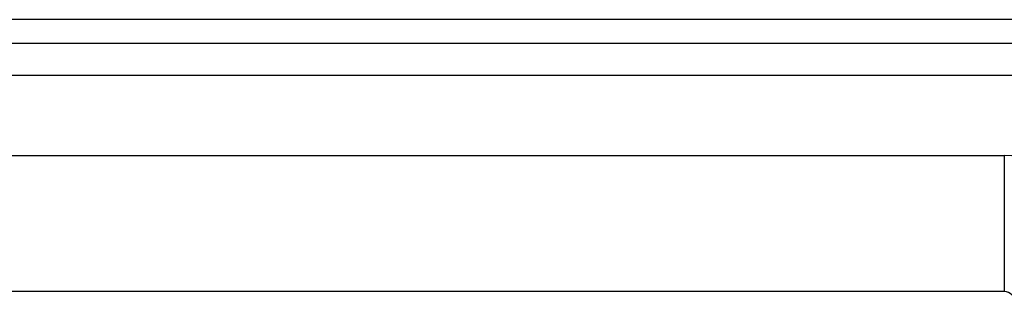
# Model space of a CAD drawing. Header units: inches. Extents: x 5 to 161, y 9 to 87.
# Tile 155 of 195: x 30.893 to 33.741, y 61.858 to 62.676. Entities that reach past the tile are written whole.
import ezdxf

# ---------------------------------------------------------------- set-up
doc = ezdxf.new("R2010")
doc.units = ezdxf.units.IN
doc.header["$MEASUREMENT"] = 0
doc.layers.add('Visible Edges(ANSI)', color=7, linetype='Continuous', lineweight=25)
doc.layers.add('Visible Tangent Edges(ANSI)', color=7, linetype='Continuous', lineweight=25)

msp = doc.modelspace()

# ---------------------------------------------------------------- linework, layer by layer
at = {"layer": 'Visible Edges(ANSI)'}
for p, q in [((34.4775, 62.6761), (4.8815, 62.6761)), ((4.8815, 62.6081), (34.4775, 62.6081)), ((5.5972, 62.2824), (33.7414, 62.2824)), ((33.7414, 61.8887), (5.5972, 61.8887))]:
    msp.add_line(p, q, dxfattribs=at)
for radius in [0.4247, 0.031]:
    msp.add_arc((33.7414, 61.8577), radius, 0, 90, dxfattribs=at)
at = {"layer": 'Visible Tangent Edges(ANSI)'}
for p, q in [((4.8815, 62.5151), (34.4775, 62.5151)), ((33.7414, 62.2824), (33.7414, 61.8887))]:
    msp.add_line(p, q, dxfattribs=at)

doc.saveas('drawing.dxf')
